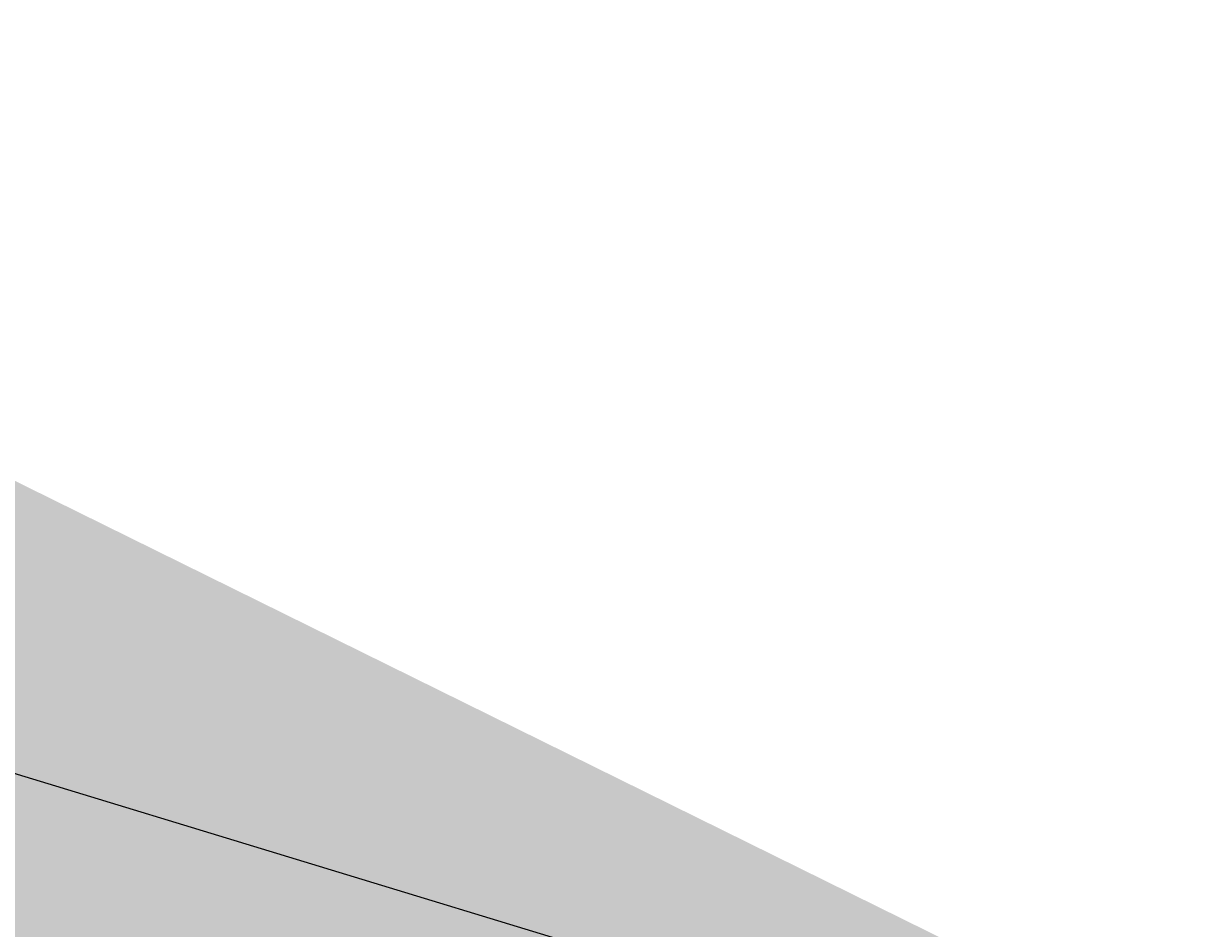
# Model space of a CAD drawing. Header units: millimetres. Extents: x 130535 to 1380046, y -231620 to 121434.
# Tile 96 of 135: x 735437 to 805088, y 35465 to 88626. Entities that reach past the tile are written whole.
import ezdxf
from ezdxf import colors
from ezdxf.entities.mleader import LeaderData, LeaderLine
from ezdxf.math import Vec2, Vec3

# ---------------------------------------------------------------- set-up
doc = ezdxf.new("R2010")
doc.units = ezdxf.units.MM
doc.layers.add('!PIARENA-KR-ADDITIONAL TEXT_ВЫНОСКИ', color=7, linetype='Continuous', lineweight=13)
doc.styles.add('!Main', font='isocpeui.ttf')

msp = doc.modelspace()

# ---------------------------------------------------------------- leaders
at = {"layer": '!PIARENA-KR-ADDITIONAL TEXT_ВЫНОСКИ', "ltscale": 30}
ml = msp.add_multileader_mtext('Standard', dxfattribs=at)
ml.set_content('{\\fISOCPEUR|b0|i0|c0|p34;\\C256;поз.2 нижняя %%c10 А500С, шаг 200х200\\P поз.1   верхняя %%c10 А500С, шаг 200х200\\Pфоновая арматура, раскладку начинать \\Pвдоль цифровых осей}', color=3, style='!Main')
ml.set_leader_properties(color=256, linetype='ByLayer', lineweight=-1)
ml.build(insert=Vec2(0, 0))
ml.multileader.update_dxf_attribs({"text_left_attachment_type": 6, "text_right_attachment_type": 6, "dogleg_length": 0.339, "arrow_head_size": 160000, "scale": 100})
ctx = ml.context
ctx.base_point, ctx.scale, ctx.char_height, ctx.arrow_head_size, ctx.landing_gap_size, ctx.plane_origin = Vec3(817359.6, 17503.3), 100, 250, 160000, 0, Vec3(823407.5, 13210.4)
ctx.left_attachment, ctx.right_attachment, ctx.text_align_type = 6, 6, 1
notes = []
notes.append((ctx, [(0, (1, 1, 0), (823868.6, 17503.3), (-1, 0), 33.9, [(0, [(825874.7, 16893)], 0, [])])]))
ctx.mtext.insert, ctx.mtext.width, ctx.mtext.alignment, ctx.mtext.flow_direction = Vec3(820597.1, 17828.3), 10171.308, 2, 5
for ctx, leaders in notes:
    for number, flags, end, landing, length, lines in leaders:
        leader = LeaderData()
        leader.index, (leader.has_last_leader_line, leader.has_dogleg_vector, leader.attachment_direction) = number, flags
        leader.last_leader_point, leader.dogleg_vector, leader.dogleg_length = Vec3(end), Vec3(landing), length
        for number, points, colour, breaks in lines:
            line = LeaderLine()
            line.index, line.vertices, line.color, line.breaks = number, Vec3.list(points), colors.encode_raw_color(colour), breaks
            leader.lines.append(line)
        ctx.leaders.append(leader)

doc.saveas('drawing.dxf')
